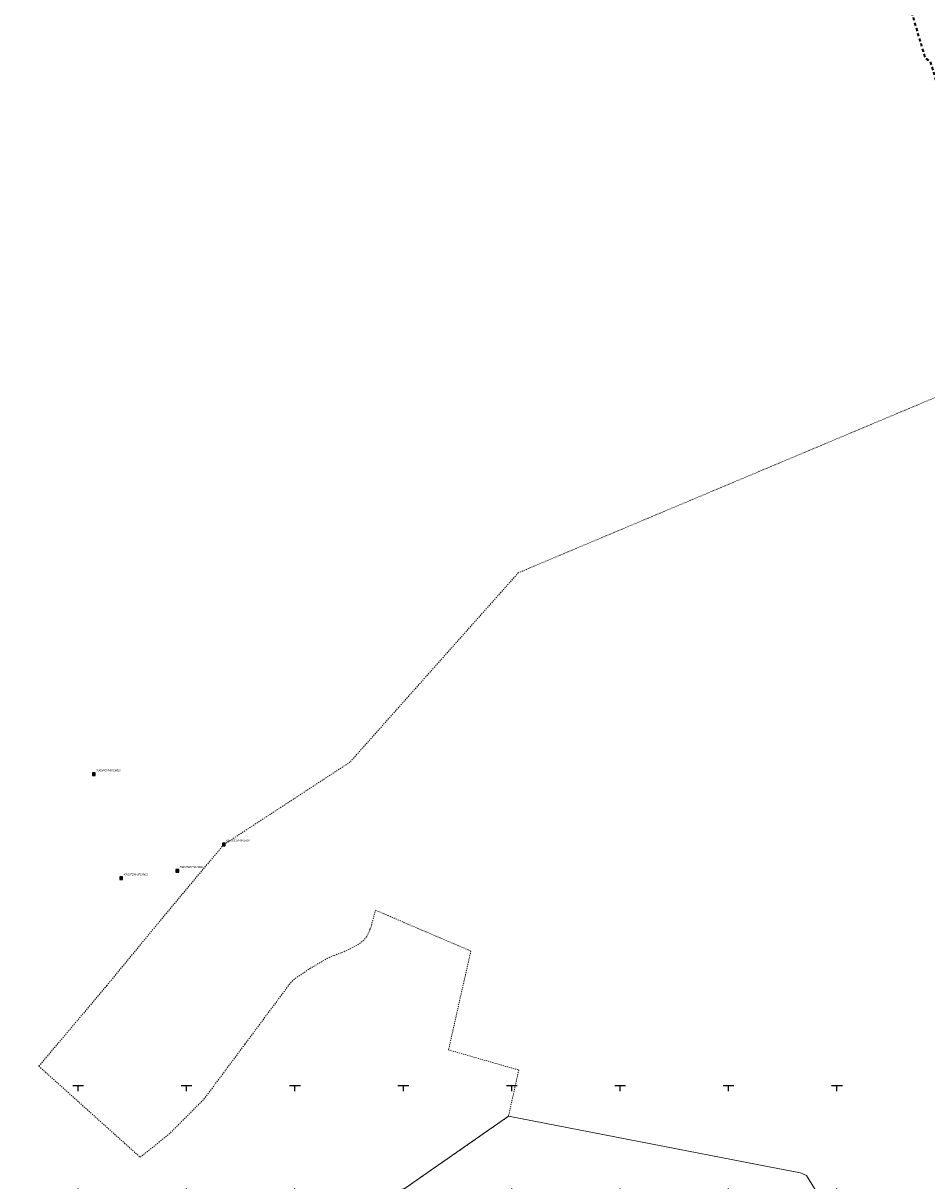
# Model space of a CAD drawing. Header units: metres. Extents: x 8440716 to 8446743, y 5883760 to 5887966.
# Tile 242 of 256: x 8442575 to 8442991, y 5886206 to 5886740. Entities that reach past the tile are written whole.
import ezdxf
from ezdxf.enums import TextEntityAlignment as Align

# ---------------------------------------------------------------- set-up
doc = ezdxf.new("R2010")
doc.units = ezdxf.units.M
doc.header["$MEASUREMENT"] = 0
for name, pattern in [('0.5_0.5', [1, 0.5, -0.5]), ('1.5_1.0', [2.5, 1.5, -1]), ('219-500', [0])]:
    doc.linetypes.add(name, pattern=pattern)
doc.layers.get('0').update_dxf_attribs({"color": 250, "linetype": 'CONTINUOUS', "lineweight": 5})
for name, color, linetype in [('203-punkt graniczny', 253, 'CONTINUOUS'), ('216-obręb ewidencyjny', 253, 'CONTINUOUS'), ('218-kontur użytku gruntowego', 253, 'CONTINUOUS'), ('219-działka ewidencyjna', 253, 'CONTINUOUS'), ('Szczegółowa osnowa geodezyjna pozioma', 253, 'CONTINUOUS'), ('Szczegółowa osnowa geodezyjna pozioma-Atr103', 253, 'CONTINUOUS'), ('Wstawianie ramki sekcyjnej z opisem', 253, 'CONTINUOUS')]:
    doc.layers.add(name, color=color, linetype=linetype)
doc.styles.get("Standard").update_dxf_attribs({"font": 'Working1250', "width": 0.75})

# ---------------------------------------------------------------- blocks, each defined once
blk = doc.blocks.new('203')
at = {"linetype": 'Continuous', "lineweight": 0}
h = blk.add_hatch(color=0, dxfattribs=at)
edge = h.paths.add_edge_path()
edge.add_arc((0, 0), 0.045, 0, 360)
blk = doc.blocks.new('OSSP')
at = {"color": 0}
for p, q in [((-0.626, 0.625), (-0.626, -0.625)), ((-0.626, 0.625), (-0.626, -0.625)), ((0.624, 0.625), (-0.626, 0.625)), ((0.624, 0.625), (-0.626, 0.625)), ((0.3, 0), (-0.3, 0)), ((0.3, 0), (-0.3, 0)), ((0, -0.3), (0, 0.3)), ((0, -0.3), (0, 0.3)), ((0.624, -0.625), (0.624, 0.625)), ((0.624, -0.625), (0.624, 0.625)), ((-0.626, -0.625), (0.624, -0.625)), ((-0.626, -0.625), (0.624, -0.625))]:
    blk.add_line(p, q, dxfattribs=at)
blk = doc.blocks.new('RAMKA500K')
at = {"color": 0}
for p, q in [((0, 247.5), (0, 250)), ((0, 250), (2.5, 250)), ((47.5, 250), (52.5, 250)), ((50, 247.5), (50, 250)), ((97.5, 250), (102.5, 250)), ((100, 247.5), (100, 250)), ((147.5, 250), (152.5, 250)), ((150, 247.5), (150, 250)), ((197.5, 250), (202.5, 250)), ((200, 247.5), (200, 250)), ((247.5, 250), (252.5, 250)), ((250, 247.5), (250, 250)), ((297.5, 250), (302.5, 250)), ((300, 247.5), (300, 250)), ((347.5, 250), (352.5, 250)), ((350, 247.5), (350, 250)), ((397.5, 250), (400, 250)), ((400, 247.5), (400, 250)), ((0, 197.5), (0, 202.5)), ((0, 200), (2.5, 200)), ((47.5, 200), (52.5, 200)), ((50, 197.5), (50, 202.5)), ((97.5, 200), (102.5, 200)), ((100, 197.5), (100, 202.5)), ((147.5, 200), (152.5, 200)), ((150, 197.5), (150, 202.5)), ((197.5, 200), (202.5, 200)), ((200, 197.5), (200, 202.5)), ((247.5, 200), (252.5, 200)), ((250, 197.5), (250, 202.5)), ((297.5, 200), (302.5, 200)), ((300, 197.5), (300, 202.5)), ((347.5, 200), (352.5, 200)), ((350, 197.5), (350, 202.5)), ((397.5, 200), (400, 200)), ((400, 197.5), (400, 202.5)), ((0, 147.5), (0, 152.5)), ((0, 150), (2.5, 150)), ((47.5, 150), (52.5, 150)), ((50, 147.5), (50, 152.5)), ((97.5, 150), (102.5, 150)), ((100, 147.5), (100, 152.5)), ((147.5, 150), (152.5, 150)), ((150, 147.5), (150, 152.5)), ((197.5, 150), (202.5, 150)), ((200, 147.5), (200, 152.5)), ((247.5, 150), (252.5, 150)), ((250, 147.5), (250, 152.5)), ((297.5, 150), (302.5, 150)), ((300, 147.5), (300, 152.5)), ((347.5, 150), (352.5, 150)), ((350, 147.5), (350, 152.5)), ((397.5, 150), (400, 150)), ((400, 147.5), (400, 152.5)), ((0, 97.5), (0, 102.5)), ((50, 97.5), (50, 102.5)), ((100, 97.5), (100, 102.5)), ((150, 97.5), (150, 102.5)), ((200, 97.5), (200, 102.5)), ((250, 97.5), (250, 102.5)), ((300, 97.5), (300, 102.5)), ((350, 97.5), (350, 102.5)), ((400, 97.5), (400, 102.5)), ((0, 100), (2.5, 100)), ((47.5, 100), (52.5, 100)), ((97.5, 100), (102.5, 100)), ((147.5, 100), (152.5, 100)), ((197.5, 100), (202.5, 100)), ((247.5, 100), (252.5, 100)), ((297.5, 100), (302.5, 100)), ((347.5, 100), (352.5, 100)), ((397.5, 100), (400, 100)), ((0, 47.5), (0, 52.5)), ((0, 50), (2.5, 50)), ((47.5, 50), (52.5, 50)), ((50, 47.5), (50, 52.5)), ((97.5, 50), (102.5, 50)), ((100, 47.5), (100, 52.5)), ((147.5, 50), (152.5, 50)), ((150, 47.5), (150, 52.5)), ((197.5, 50), (202.5, 50)), ((200, 47.5), (200, 52.5)), ((247.5, 50), (252.5, 50)), ((250, 47.5), (250, 52.5)), ((297.5, 50), (302.5, 50)), ((300, 47.5), (300, 52.5)), ((347.5, 50), (352.5, 50)), ((350, 47.5), (350, 52.5)), ((397.5, 50), (400, 50)), ((400, 47.5), (400, 52.5)), ((0, 0), (0, 2.5)), ((0, 0), (2.5, 0)), ((47.5, 0), (52.5, 0)), ((50, 0), (50, 2.5)), ((97.5, 0), (102.5, 0)), ((100, 0), (100, 2.5)), ((147.5, 0), (152.5, 0)), ((150, 0), (150, 2.5)), ((197.5, 0), (202.5, 0)), ((200, 0), (200, 2.5)), ((247.5, 0), (252.5, 0)), ((250, 0), (250, 2.5)), ((297.5, 0), (302.5, 0)), ((300, 0), (300, 2.5)), ((347.5, 0), (352.5, 0)), ((350, 0), (350, 2.5)), ((397.5, 0), (400, 0)), ((400, 0), (400, 2.5))]:
    blk.add_line(p, q, dxfattribs=at)

msp = doc.modelspace()

# ---------------------------------------------------------------- linework, layer by layer
at = {"layer": '216-obręb ewidencyjny', "color": 253, "linetype": '1.5_1.0', "lineweight": 35, "flags": 128}
msp.add_lwpolyline([(8441382.32, 5885757.78), (8441396.44, 5885739.59), (8441399.14, 5885736.11), (8441427.95, 5885699.01), (8441420.34, 5885695.55), (8441452.14, 5885655.57), (8441453.4, 5885653.98), (8441484.75, 5885614.56), (8441490.19, 5885607.73), (8441490.45, 5885607.4), (8441491.32, 5885606.31), (8441500.84, 5885593.74), (8441518.37, 5885570.6), (8441536.51, 5885546.66), (8441555.82, 5885521.17), (8441592.2, 5885469.65), (8441600.78, 5885476.3), (8441628.94, 5885439.45), (8441669.45, 5885469.29), (8441703.56, 5885497.89), (8441743.71, 5885528.15), (8441760.96, 5885541.06), (8441783.93, 5885558.26), (8441830.41, 5885586.65), (8441871.31, 5885594.15), (8442017.94, 5885621.06), (8442086.58, 5885626.49), (8442143.12, 5885639.52), (8442187.63, 5885653.65), (8442445.17, 5885791.33), (8442529.19, 5885839.4), (8442656.69, 5885912.36), (8442952.1, 5886073.66), (8442963.51, 5886079.91), (8443169.27, 5886192.91), (8443154.13, 5886217.64), (8443148.03, 5886236.19), (8443124.26, 5886308.76), (8443110.24, 5886351.47), (8443085.6, 5886426.56), (8443049.19, 5886534.77), (8443030.4, 5886582.11), (8443017.26, 5886618.73), (8443019.76, 5886626.45), (8442996.24, 5886705.52), (8442997.39, 5886707.96), (8442993.12, 5886722.33), (8442990.81, 5886723.73), (8442989.87, 5886726.89), (8442965.94, 5886807.65), (8442965.3, 5886809.49), (8442952.66, 5886848.52), (8442944.68, 5886871.44), (8442944.4, 5886872.42), (8442942.81, 5886877.49), (8442941.47, 5886881.79), (8442930.28, 5886917.58), (8442931.37, 5886920.03), (8442941.64, 5886943.13), (8442929.9, 5886975.72), (8442938, 5887004.95), (8442941.27, 5887016.39), (8442942.05, 5887019.18), (8442944.88, 5887023.46), (8442945.13, 5887023.9), (8442950.65, 5887033.89), (8442978.39, 5887072.88), (8442980.46, 5887071.93), (8443014.1, 5887112.81), (8443142.59, 5887267.87), (8443168.1, 5887298.67), (8443207.26, 5887348.02), (8443219.5, 5887367.4), (8443246.85, 5887400.59), (8443288.66, 5887453.23), (8443312.25, 5887485.55), (8443343.1, 5887525.41), (8443365, 5887553.27), (8443384, 5887577.13), (8443388.76, 5887576.84), (8443449.92, 5887653.99), (8443449.41, 5887654.63), (8443542.11, 5887744.32), (8443566.74, 5887768.59), (8443604.06, 5887805.47), (8443575.37, 5887825.85), (8443561.85, 5887825.95), (8443554.65, 5887825.99), (8443534.36, 5887821.52), (8443530.96, 5887820.78), (8443473.19, 5887824.67), (8443460.89, 5887826.85), (8443461.23, 5887829.62), (8443430.74, 5887833.84), (8443405.19, 5887838.08), (8443382.08, 5887841.91), (8443322.42, 5887851.83), (8443289.14, 5887857.25), (8443245.48, 5887864.87), (8443236.8, 5887866.47), (8443214.53, 5887870.15), (8443144.38, 5887881.24), (8443085.96, 5887890.47), (8443023.33, 5887902.91), (8442992.73, 5887913.14), (8442974.94, 5887920.22), (8442964.44, 5887924.4), (8442957, 5887927.36), (8442930.12, 5887941.1), (8442918.36, 5887947.02), (8442910, 5887951.23), (8442896.8, 5887960.79), (8442892.09, 5887965.53), (8442868.58, 5887930.15), (8442866.93, 5887927.67), (8442865.51, 5887927.77), (8442860.39, 5887925.02), (8442856.62, 5887927.13), (8442843.78, 5887920.25), (8442843.03, 5887919.84), (8442836.84, 5887914.87), (8442835.65, 5887913.52), (8442832.69, 5887910.18), (8442829.89, 5887907.02), (8442815.44, 5887890.72), (8442804.36, 5887876.36), (8442800.73, 5887872.29), (8442796.36, 5887867.9), (8442791.58, 5887863.38), (8442790.53, 5887861.98), (8442783, 5887852), (8442779.1, 5887846.7), (8442767.65, 5887831.08), (8442767.28, 5887830.58), (8442762.74, 5887823.95), (8442761.03, 5887821.45), (8442757.33, 5887815.08), (8442743.5, 5887791.29), (8442742.72, 5887789.65), (8442748.65, 5887781.77), (8442746.74, 5887777.6), (8442733.21, 5887767.99), (8442729.83, 5887760.78), (8442723.55, 5887741.41), (8442714.35, 5887700.79), (8442715.12, 5887651.97), (8442713.58, 5887650.61), (8442713.75, 5887632.46), (8442714.62, 5887616.73), (8442715.83, 5887599.75), (8442696.45, 5887598.46), (8442660.92, 5887596.11), (8442613.88, 5887583.91), (8442558.01, 5887560.71), (8442520.88, 5887543.55), (8442444.18, 5887507.95), (8442433.37, 5887502.94), (8442326.12, 5887452.47), (8442320.85, 5887449.98), (8442315.95, 5887447.68), (8442318.03, 5887442.41), (8442313.51, 5887440.51), (8442305.29, 5887436.85), (8442296.76, 5887438.55), (8442278.41, 5887430.46), (8442235.89, 5887411.71), (8442157.05, 5887377.34), (8442155.69, 5887379.46), (8442143.44, 5887371.33), (8442125.75, 5887363.21), (8442112.34, 5887357.06), (8442072, 5887338.57), (8442054.84, 5887330.69), (8442053.31, 5887329.53), (8441963.36, 5887288.5), (8441941.32, 5887278.46), (8441891.3, 5887255.66), (8441793.81, 5887213.54), (8441807.47, 5887184.3), (8441786.2, 5887156.23), (8441787.89, 5887111.65), (8441787.94, 5887110.28), (8441788.61, 5887092.43), (8441803.05, 5887048.58), (8441815.32, 5887012.52), (8441818.67, 5887002.48), (8441821.72, 5886992.37), (8441824.49, 5886982.16), (8441826.95, 5886971.87), (8441829.13, 5886961.52), (8441831.01, 5886951.02), (8441832.44, 5886941.93), (8441832.73, 5886939.95), (8441835.49, 5886931.58), (8441837.39, 5886925.16), (8441833.28, 5886884.25), (8441829.45, 5886844.16), (8441828.54, 5886831.44), (8441823.17, 5886780.16), (8441818.36, 5886728.59), (8441817.58, 5886708.61), (8441816.71, 5886673.84), (8441816.32, 5886657.23), (8441816.25, 5886638.85), (8441816.23, 5886635.73), (8441815.84, 5886605.93), (8441815.37, 5886593.39), (8441814.37, 5886559.94), (8441813.92, 5886538.5), (8441813.7, 5886528.34), (8441813.59, 5886519.81), (8441799.19, 5886523.92), (8441779.91, 5886528.92), (8441769.11, 5886531.71), (8441762.39, 5886533.44), (8441757.34, 5886534.75), (8441752.9, 5886535.9), (8441748.18, 5886537.5), (8441719.31, 5886528.36), (8441718.74, 5886528.17), (8441711.93, 5886526.02), (8441704.48, 5886523.66), (8441697.03, 5886521.3), (8441689.58, 5886518.94), (8441681.98, 5886516.54), (8441674.38, 5886514.13), (8441662.86, 5886510.48), (8441656.78, 5886508.56), (8441642.33, 5886503.98), (8441639.99, 5886503.24), (8441620.92, 5886497.15), (8441602.36, 5886491.24), (8441598.11, 5886489.89), (8441580.82, 5886484.96), (8441560.43, 5886478.24), (8441520.91, 5886464.34), (8441514.05, 5886461.76), (8441499.11, 5886456.15), (8441490.89, 5886453.07), (8441479.86, 5886449.02), (8441459.44, 5886441.54), (8441431.31, 5886431.71), (8441416.48, 5886426.55), (8441416.13, 5886426.43), (8441407.45, 5886424.16), (8441398.77, 5886421.88), (8441390.11, 5886419.61), (8441385.34, 5886418.37), (8441381.43, 5886417.34), (8441367.9, 5886413.79), (8441359.67, 5886412.69), (8441359.41, 5886412.66), (8441319.39, 5886406.38), (8441310.79, 5886405.03), (8441310.46, 5886404.95), (8441295.38, 5886401.64), (8441280.87, 5886398.44), (8441277.53, 5886397.71), (8441266.62, 5886393.81), (8441252.95, 5886388.92), (8441248.42, 5886386.74), (8441229.78, 5886377.74), (8441221.58, 5886373.77), (8441214.12, 5886370.17), (8441209.71, 5886368.03), (8441193.95, 5886358.98), (8441192.73, 5886358.29), (8441173.6, 5886344.13), (8441169, 5886340.34), (8441158.01, 5886331.29), (8441145.24, 5886316.67), (8441136.96, 5886307.19), (8441136.21, 5886306.34), (8441136.16, 5886306.29), (8441125.75, 5886295), (8441114.7, 5886283.02), (8441099.21, 5886269.08), (8441089.44, 5886260.28), (8441084.54, 5886255.87), (8441058.85, 5886235.37), (8441048.19, 5886230.67), (8441000.98, 5886211.06), (8441011.29, 5886203.11), (8441033.1, 5886186.19), (8441051.99, 5886171.49), (8441058.35, 5886164.06), (8441058.95, 5886163.4), (8441083.68, 5886136.22), (8441103.19, 5886114.78), (8441118.4, 5886098.06), (8441142.85, 5886066.56), (8441145.3, 5886063.41), (8441172.44, 5886028.44), (8441193.64, 5886001.08), (8441205.96, 5885985.18), (8441238.47, 5885943.23), (8441296.83, 5885867.92), (8441333.02, 5885821.29), (8441347.73, 5885802.34), (8441361.42, 5885784.7), (8441366.69, 5885777.91), (8441371.9, 5885771.2)], close=True, dxfattribs=at)
at = {"layer": '218-kontur użytku gruntowego', "color": 3, "linetype": '0.5_0.5', "lineweight": 18, "flags": 128}
for points in [[(8443030.4, 5886582.11), (8442883.38, 5886520.29)], [(8442883.38, 5886520.29), (8442803.03, 5886486.48)], [(8442803.03, 5886486.48), (8442785.08, 5886466.3)], [(8442785.08, 5886466.3), (8442725.38, 5886399.16)], [(8442725.38, 5886399.16), (8442697.81, 5886381.14)], [(8442697.81, 5886381.14), (8442688.68, 5886375.18)], [(8442688.68, 5886375.18), (8442667.13, 5886361.1)], [(8442667.13, 5886361.1), (8442637.7, 5886325.89)], [(8442735.28, 5886323.94), (8442737.14, 5886330.91)], [(8442737.14, 5886330.91), (8442742.79, 5886328.48)], [(8442742.79, 5886328.48), (8442781.12, 5886312.06)], [(8442637.7, 5886325.89), (8442613.2, 5886296.1)], [(8442734.61, 5886322.01), (8442735.28, 5886323.94)], [(8442730.61, 5886316.09), (8442732.1, 5886317.49)], [(8442732.1, 5886317.49), (8442733.1, 5886318.79)], [(8442733.1, 5886318.79), (8442734.05, 5886320.59)], [(8442734.05, 5886320.59), (8442734.61, 5886322.01)], [(8442721.57, 5886311.36), (8442725.4, 5886313.03)], [(8442725.4, 5886313.03), (8442728.98, 5886314.92)], [(8442728.98, 5886314.92), (8442730.61, 5886316.09)], [(8442781.12, 5886312.06), (8442770.84, 5886266.49)], [(8442706.87, 5886304), (8442714.78, 5886308.55)], [(8442714.78, 5886308.55), (8442718.07, 5886310.02)], [(8442718.07, 5886310.02), (8442721.57, 5886311.36)], [(8442700.17, 5886299.4), (8442706.87, 5886304)], [(8442613.2, 5886296.1), (8442581.87, 5886258.96)], [(8442696.17, 5886294.9), (8442697.3, 5886296.56)], [(8442697.3, 5886296.56), (8442698.62, 5886298.09)], [(8442698.62, 5886298.09), (8442700.17, 5886299.4)], [(8442685.28, 5886280.38), (8442696.17, 5886294.9)], [(8442682.3, 5886276.32), (8442685.28, 5886280.38)], [(8442676.94, 5886269.12), (8442682.3, 5886276.32)], [(8442658.04, 5886243.76), (8442676.94, 5886269.12)], [(8442770.84, 5886266.49), (8442803.23, 5886257.18)], [(8442581.87, 5886258.96), (8442628.61, 5886216.99)], [(8442803.23, 5886257.18), (8442798.49, 5886235.87)], [(8442641.89, 5886227.58), (8442658.04, 5886243.76)], [(8442798.49, 5886235.87), (8442603.44, 5886100.02)], [(8442628.61, 5886216.99), (8442641.89, 5886227.58)]]:
    msp.add_lwpolyline(points, dxfattribs=at)
at = {"layer": '219-działka ewidencyjna', "color": 253, "linetype": '219-500', "lineweight": 18, "flags": 128}
for points in [[(8442798.49, 5886235.87), (8442603.44, 5886100.02)], [(8442918.77, 5886212.58), (8442798.49, 5886235.87)], [(8442933.11, 5886209.73), (8442918.77, 5886212.58)], [(8442935.9, 5886208.49), (8442933.11, 5886209.73)], [(8442984.09, 5886130.47), (8442935.9, 5886208.49)]]:
    msp.add_lwpolyline(points, dxfattribs=at)

# ---------------------------------------------------------------- block references
at = {"layer": '203-punkt graniczny', "color": 253, "linetype": 'Continuous', "lineweight": 18}
for p in [(8442798.49, 5886235.87), (8442918.77, 5886212.58), (8442933.11, 5886209.73), (8442935.9, 5886208.49)]:
    msp.add_blockref('203', p, dxfattribs=at)
at = {"layer": 'Szczegółowa osnowa geodezyjna pozioma', "color": 253, "linetype": 'Continuous', "lineweight": 18}
for p in [(8442607.3, 5886393.68), (8442667.15, 5886361.19), (8442645.76, 5886349.06), (8442619.84, 5886345.73)]:
    msp.add_blockref('OSSP', p, dxfattribs=at)
at = {"layer": 'Wstawianie ramki sekcyjnej z opisem', "color": 253, "linetype": 'Continuous', "lineweight": 13}
for p in [(8442400, 5886000), (8442800, 5886000)]:
    msp.add_blockref('RAMKA500K', p, dxfattribs=at)

# ---------------------------------------------------------------- texts
at = {"layer": 'Szczegółowa osnowa geodezyjna pozioma-Atr103', "color": 253, "oblique": 15, "width": 0.72}
for s, p in [('N34107Cb3-SP139831', (8442608.3, 5886394.68)), ('N34107Cb3-SP139821', (8442668.15, 5886362.19)), ('N34107Cb3-SP13980', (8442646.76, 5886350.06)), ('N34107Cb3-SP139811', (8442620.84, 5886346.73))]:
    msp.add_text(s, height=0.9, dxfattribs=at).set_placement(p, align=Align.BOTTOM_LEFT)

doc.saveas('drawing.dxf')
